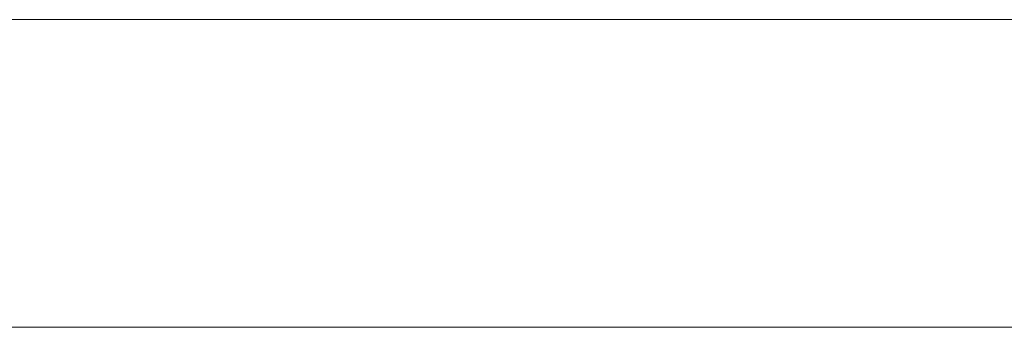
# Model space of a CAD drawing. Header units: millimetres. Extents: x 178516 to 426772, y -178579 to -115871.
# Tile 9 of 256: x 220233 to 220348, y -134113 to -134077. Entities that reach past the tile are written whole.
import ezdxf

# ---------------------------------------------------------------- set-up
doc = ezdxf.new("R2010")
doc.units = ezdxf.units.MM
doc.header["$MEASUREMENT"] = 0
doc.layers.get('0').update_dxf_attribs({"color": 252, "lineweight": 5})
doc.layers.add('P-SANR-FIXT_Nr_pióra__47', color=252, linetype='Continuous', lineweight=5)

# ---------------------------------------------------------------- blocks, each defined once
blk = doc.blocks.new('podkład 20251118')
at = {"layer": 'P-SANR-FIXT_Nr_pióra__47', "color": 252, "linetype": 'Continuous', "lineweight": 5}
for p, q in [((220350.68, -134077.25), (219784.68, -134077.25)), ((220364.68, -134077.25), (219784.68, -134077.25)), ((220350.68, -134077.25), (219784.68, -134077.25)), ((220364.68, -134077.25), (219784.68, -134077.25)), ((219784.68, -134113.25), (220350.68, -134113.25)), ((220364.68, -134113.25), (219784.68, -134113.25)), ((219784.68, -134113.25), (220350.68, -134113.25)), ((220364.68, -134113.25), (219784.68, -134113.25))]:
    blk.add_line(p, q, dxfattribs=at)

msp = doc.modelspace()

# ---------------------------------------------------------------- block references
msp.add_blockref('podkład 20251118', (0, 0))

doc.saveas('drawing.dxf')
